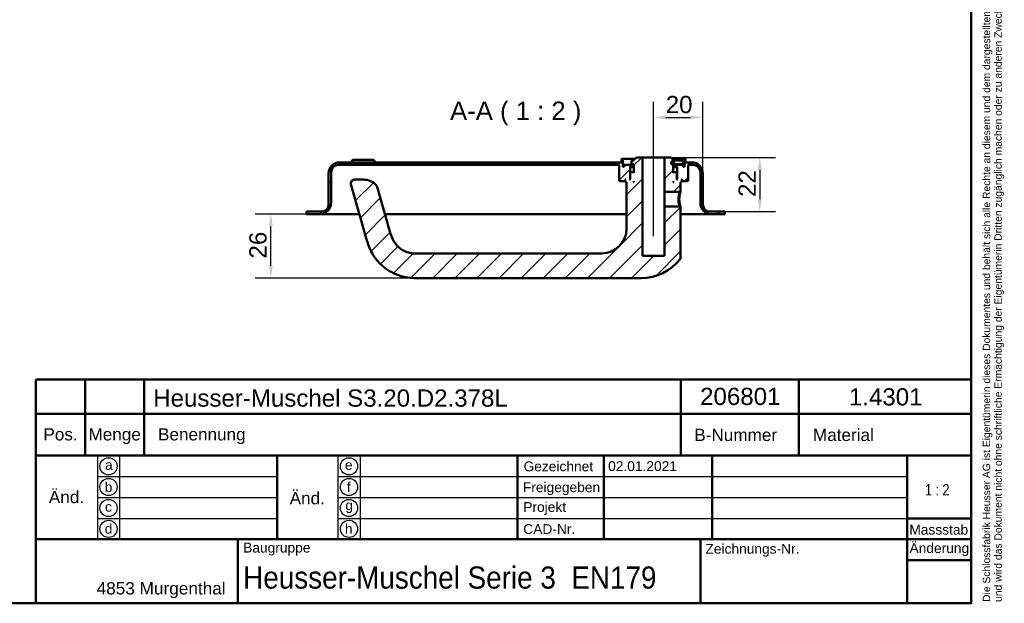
# Model space of a CAD drawing. Header units: millimetres. Extents: x 20 to 833, y 20 to 574.
# Tile 4 of 5: x 433 to 833, y 20 to 257. Entities that reach past the tile are written whole.
import ezdxf
from ezdxf.enums import TextEntityAlignment as Align

# ---------------------------------------------------------------- set-up
doc = ezdxf.new("R2010")
doc.units = ezdxf.units.MM
doc.header["$LTSCALE"] = 2
for name, color, linetype, lineweight in [('Bemaßungen(DIN)', 7, 'Continuous', 25), ('Mittellinie(DIN)', 7, 'Continuous', 25), ('Sichtbare Kanten(DIN)', 7, 'Continuous', 50), ('Skizziergeometrie(DIN)', 7, 'Continuous', 50), ('Skizzierlinie(DIN)', 7, 'Continuous', 25), ('Symbole(DIN)', 7, 'Continuous', 25)]:
    doc.layers.add(name, color=color, linetype=linetype, lineweight=lineweight)
doc.layers.add('Schraffur', color=179, linetype='Continuous', lineweight=9, true_color=0x1e1e47)
doc.styles.add('Aktuell-DIN', font='arial.ttf')
doc.styles.add('Aktuell-DINGroßer Text', font='arial.ttf')
doc.styles.add('STANDARD-DIN~0', font='arial.ttf')
doc.styles.add('Textstil10', font='arial.ttf')
doc.styles.add('Textstil41', font='arial.ttf', dxfattribs={"width": 0.8})
doc.styles.add('Textstil83', font='arial.ttf', dxfattribs={"width": 0.8})
doc.dimstyles.new('CAD-LAN', dxfattribs={"dimscale": 2, "dimtxt": 3.5, "dimasz": 2.5, "dimexe": 3.175, "dimexo": 0, "dimgap": 0.8, "dimtad": 1, "dimrnd": 1e-08, "dimtxsty": 'STANDARD-DIN~0', "dimcen": 0.09, "dimdle": 10, "dimclrd": 250, "dimclre": 250, "dimclrt": 250, "dimadec": 0, "dimazin": 2, "dimtfac": 1, "dimtmove": 0, "dimatfit": 3, "dimfxl": 1, "dimtolj": 1, "dimtzin": 0, "dimlwd": 25, "dimlwe": 25, "dimarcsym": 0})

# ---------------------------------------------------------------- blocks, each defined once
blk = doc.blocks.new('Ränder Standardrahmen')
at = {"layer": 'Skizziergeometrie(DIN)', "flags": 128}
blk.add_lwpolyline([(10, 10), (10, 287), (410, 287), (410, 10), (10, 10)], dxfattribs=at)
blk = doc.blocks.new('Schriftfelder Heusser')
at = {"layer": 'Skizziergeometrie(DIN)'}
for p, q in [((101, 229.92), (101, 236.92)), ((101, 236.92), (291, 236.92)), ((111, 229.92), (111, 236.92)), ((123, 229.92), (123, 236.92)), ((232, 229.92), (232, 236.92)), ((256, 229.92), (256, 236.92)), ((291, 236.92), (291, 229.92)), ((101, 191.42), (101, 229.92)), ((101, 229.92), (291, 229.92)), ((111, 229.92), (111, 221.42)), ((123, 229.92), (123, 221.42)), ((232, 229.92), (232, 221.42)), ((256, 229.92), (256, 221.42)), ((291, 229.92), (291, 191.42)), ((101, 221.42), (291, 221.42)), ((150, 221.42), (150, 204.42)), ((198.85, 221.42), (198.85, 204.42)), ((216.35, 221.42), (216.35, 204.42)), ((238.35, 221.42), (238.35, 204.42)), ((278, 221.42), (278, 191.42)), ((278, 208.67), (291, 208.67)), ((101, 204.42), (291, 204.42)), ((142, 204.42), (142, 191.42)), ((236, 204.42), (236, 191.42)), ((278, 200.17), (291, 200.17)), ((291, 191.42), (101, 191.42))]:
    blk.add_line(p, q, dxfattribs=at)
at = {"layer": 'Skizzierlinie(DIN)'}
for p, q in [((113.5, 221.42), (113.5, 204.42)), ((118, 221.42), (118, 204.42)), ((162.35, 221.42), (162.35, 204.42)), ((166.85, 221.42), (166.85, 204.42)), ((113.5, 217.17), (150, 217.17)), ((162.35, 217.17), (278, 217.17)), ((113.5, 212.92), (150, 212.92)), ((162.35, 212.92), (278, 212.92)), ((113.5, 208.67), (150, 208.67)), ((162.35, 208.67), (278, 208.67))]:
    blk.add_line(p, q, dxfattribs=at)
for centre in [(115.75, 219.25), (164.6, 219.25), (115.75, 215.04), (164.6, 215.04), (115.75, 210.79), (164.6, 210.79), (115.75, 206.54), (164.6, 206.54)]:
    blk.add_circle(centre, 1.75, dxfattribs=at)
at = {"layer": 'Symbole(DIN)', "color": 7, "insert": (293.33, 191.7), "char_height": 1.5, "width": 182.3003, "attachment_point": 1, "rotation": 90, "line_spacing_factor": 0.944221, "style": 'Aktuell-DIN'}
blk.add_mtext('\\fArial|b0|i0;\\H1.5000;Die Schlossfabrik Heusser AG ist Eigentümerin dieses Dokumentes und behält sich alle Rechte an diesem und dem dargestellten Gegenstand vor. Der Empfänger anerkennt diese Rechte\\Pund wird das Dokument nicht ohne schriftliche Ermächtigung der Eigentümerin Dritten zugänglich machen oder zu anderen Zwecken verwenden, zu dem es ihm übergeben worden ist.\\P ', dxfattribs=at)
at = {"layer": 'Symbole(DIN)', "color": 179, "true_color": 0x262659, "style": 'Aktuell-DIN'}
for s, insert, char_height, attachment_point in [('Pos.', (106, 227), 2.489, 2), ('Menge', (117, 227), 2.489, 2), ('Benennung', (125.81, 225.38), 2.489, 4), ('B-Nummer', (234.74, 225.62), 2.489, 4), ('Material', (265.02, 225.62), 2.489, 5), ('\\fArial|b0|i0;a', (115.81, 219.53), 2, 5), ('\\fArial|b0|i0;e', (164.54, 219.53), 2, 5), ('\\fArial|b0|i0;Gezeichnet', (200.05, 219.23), 2, 4), ('\\fArial|b0|i0;b', (115.75, 215), 2, 5), ('\\fArial|b0|i0;f', (164.55, 215.06), 2, 5), ('\\fArial|b0|i0;Freigegeben', (199.92, 216), 2, 1), ('\\fArial|b0|i0;Projekt', (200, 211.98), 2, 1), ('\\fArial|b0|i0;c', (115.75, 211.01), 2, 5), ('\\fArial|b0|i0;g', (164.63, 211.05), 2, 5), ('\\fArial|b0|i0;d', (115.76, 206.55), 2, 5), ('\\fArial|b0|i0;h', (164.55, 206.57), 2, 5), ('\\fArial|b0|i0;CAD-Nr.', (200, 207.5), 2, 1), ('\\fArial|b0|i0;\\H2.0000;Massstab', (284.39, 206.37), 2, 5), ('\\fArial|b0|i0;\\H2.0000;Baugruppe', (143.1, 203.73), 2, 1), ('\\fArial|b0|i0;Zeichnungs-Nr.', (237, 203.5), 2, 1), ('\\fArial|b0|i0;\\H2.5000;4853 Murgenthal', (113.33, 192.46), 2.5, 7)]:
    blk.add_mtext(s, dxfattribs=dict(at, insert=insert, char_height=char_height, attachment_point=attachment_point))
at = {"layer": 'Symbole(DIN)', "color": 179, "true_color": 0x262659, "attachment_point": 5, "style": 'Aktuell-DIN'}
for s, insert, char_height, width in [('Änd.', (107.21, 213), 2.489, 12.3494), ('Änd.', (156.12, 212.76), 2.489, 12.3494), ('\\fArial|b0|i0;Änderung', (284.51, 202.33), 2, 12.1143)]:
    blk.add_mtext(s, dxfattribs=dict(at, insert=insert, char_height=char_height, width=width))
at = {"layer": 'Symbole(DIN)', "color": 7, "insert": (143.1, 196.62), "char_height": 4.5, "width": 90.18, "attachment_point": 4, "style": 'Aktuell-DIN'}
blk.add_mtext('\\fArial|b0|i0;\\W0.90;\\H4.5000;Heusser-Muschel Serie 3  EN179', dxfattribs=at)
at = {"layer": 'Symbole(DIN)', "color": 179, "true_color": 0x262659, "style": 'Textstil10'}
blk.add_attdef('ERSTELLUNGSDATUM_001', (217.23, 218.29), '', height=2, dxfattribs=at)
at = {"layer": 'Symbole(DIN)', "color": 179, "true_color": 0x262659}
for tag, height, style, p in [('AUTOR', 2.49, 'Aktuell-DIN', (240.03, 219.26)), ('KONTROLLDATUM', 2, 'Textstil10', (217.42, 215.04)), ('KONTROLLIERT_VON', 2, 'Textstil10', (239.98, 215.05))]:
    blk.add_attdef(tag, text='', height=height, dxfattribs=dict(at, style=style)).set_placement(p, align=Align.MIDDLE_LEFT)
at = {"layer": 'Symbole(DIN)', "color": 7, "style": 'Textstil83', "width": 0.8}
blk.add_attdef('Anfänglicher_Ansichtsmaßstab_001', (281.57, 213.34), '', height=2.3, dxfattribs=at)
at = {"layer": 'Symbole(DIN)', "color": 179, "true_color": 0x262659, "style": 'Textstil10'}
blk.add_attdef('PROJEKT', text='', height=2, dxfattribs=at).set_placement((217.77, 209.72), align=Align.BOTTOM_LEFT)
at = {"layer": 'Symbole(DIN)', "color": 7, "style": 'Textstil41', "width": 0.8}
blk.add_attdef('STATUS', text='', height=5, dxfattribs=at).set_placement((284.53, 195.86), align=Align.MIDDLE_CENTER)
blk = doc.blocks.new('*D24')
at = {"layer": 'Bemaßungen(DIN)', "color": 250, "linetype": 'Continuous', "lineweight": 25, "true_color": 0x3f3f3f, "transparency": 16777216}
for p, q in [((690.93, 206.18), (690.93, 223.79)), ((710.93, 194.68), (710.93, 223.79)), ((695.93, 217.44), (705.93, 217.44))]:
    blk.add_line(p, q, dxfattribs=at)
at = {"layer": 'Bemaßungen(DIN)', "color": 250, "linetype": 'Continuous', "true_color": 0x3f3f3f, "transparency": 16777216}
for points in [[(695.93, 218.27), (695.93, 216.6), (690.93, 217.44)], [(705.93, 218.27), (705.93, 216.6), (710.93, 217.44)]]:
    blk.add_solid(points, dxfattribs=at)
at = {"layer": 'Defpoints', "color": 0, "linetype": 'Continuous', "transparency": 16777216}
for p in [(710.93, 217.44), (690.93, 206.18), (710.93, 194.68)]:
    blk.add_point(p, dxfattribs=at)
at = {"layer": 'Bemaßungen(DIN)', "color": 250, "linetype": 'Continuous', "lineweight": 25, "true_color": 0x3f3f3f, "transparency": 16777216, "insert": (695.87, 226.19), "char_height": 7, "attachment_point": 1, "style": 'STANDARD-DIN~0'}
blk.add_mtext('\\A1;20', dxfattribs=at)
blk = doc.blocks.new('*D25')
at = {"layer": 'Bemaßungen(DIN)', "color": 250, "linetype": 'Continuous', "lineweight": 25, "true_color": 0x3f3f3f, "transparency": 16777216}
for p, q in [((697.93, 201.18), (740.42, 201.18)), ((734.07, 196.18), (734.07, 184.18)), ((719.93, 179.18), (740.42, 179.18))]:
    blk.add_line(p, q, dxfattribs=at)
at = {"layer": 'Bemaßungen(DIN)', "color": 250, "linetype": 'Continuous', "true_color": 0x3f3f3f, "transparency": 16777216}
for points in [[(733.24, 196.18), (734.9, 196.18), (734.07, 201.18)], [(733.24, 184.18), (734.9, 184.18), (734.07, 179.18)]]:
    blk.add_solid(points, dxfattribs=at)
at = {"layer": 'Defpoints', "color": 0, "linetype": 'Continuous', "transparency": 16777216}
for p in [(697.93, 201.18), (719.93, 179.18), (734.07, 179.18)]:
    blk.add_point(p, dxfattribs=at)
at = {"layer": 'Bemaßungen(DIN)', "color": 250, "linetype": 'Continuous', "lineweight": 25, "true_color": 0x3f3f3f, "transparency": 16777216, "insert": (725.44, 185.14), "char_height": 7, "attachment_point": 1, "rotation": 90, "style": 'STANDARD-DIN~0'}
blk.add_mtext('\\A1;22', dxfattribs=at)
blk = doc.blocks.new('*D26')
at = {"layer": 'Bemaßungen(DIN)', "color": 250, "linetype": 'Continuous', "lineweight": 25, "true_color": 0x3f3f3f, "transparency": 16777216}
for p, q in [((549.93, 178.18), (529.08, 178.18)), ((535.43, 157.18), (535.43, 173.18)), ((593.93, 152.18), (529.08, 152.18))]:
    blk.add_line(p, q, dxfattribs=at)
at = {"layer": 'Bemaßungen(DIN)', "color": 250, "linetype": 'Continuous', "true_color": 0x3f3f3f, "transparency": 16777216}
for points in [[(534.6, 173.18), (536.26, 173.18), (535.43, 178.18)], [(534.6, 157.18), (536.26, 157.18), (535.43, 152.18)]]:
    blk.add_solid(points, dxfattribs=at)
at = {"layer": 'Defpoints', "color": 0, "linetype": 'Continuous', "transparency": 16777216}
for p in [(535.43, 178.18), (549.93, 178.18), (593.93, 152.18)]:
    blk.add_point(p, dxfattribs=at)
at = {"layer": 'Bemaßungen(DIN)', "color": 250, "linetype": 'Continuous', "lineweight": 25, "true_color": 0x3f3f3f, "transparency": 16777216, "insert": (526.68, 160.11), "char_height": 7, "attachment_point": 1, "rotation": 90, "style": 'STANDARD-DIN~0'}
blk.add_mtext('\\A1;26', dxfattribs=at)

msp = doc.modelspace()

# ---------------------------------------------------------------- hatches: boundary and pattern name
at = {"layer": 'Schraffur'}
h = msp.add_hatch(dxfattribs=at)
h.set_pattern_fill('ANSI31', color=256, scale=50.8, style=0)
h.set_pattern_definition([(45, (0, 0), (-4.49013, 4.49013), [])])
edge = h.paths.add_edge_path()
edge.add_spline(control_points=[(701.72, 159.908), (701.788, 159.996), (701.841, 160.094), (701.92, 160.324), (701.931, 160.438), (701.93, 160.522)], knot_values=[-0.0462208, -0.0462208, -0.0462208, -0.0462208, -0.0253544, -0.0253544, 0, 0, 0, 0], degree=3, periodic=0)
edge.add_line((701.93, 160.522), (701.93, 180.822))
edge.add_spline(control_points=[(701.93, 180.822), (701.868, 180.882), (701.805, 180.942), (701.682, 181.062), (701.62, 181.122), (701.558, 181.182)], knot_values=[-0.051977, -0.051977, -0.051977, -0.051977, -0.0259885, -0.0259885, -0.0001848, -0.0001848, -0.0001848, -0.0001848], degree=3, periodic=0)
edge.add_line((701.558, 181.182), (695.43, 181.182))
edge.add_line((695.43, 181.182), (695.43, 161.182))
edge.add_line((695.43, 161.182), (686.43, 161.182))
edge.add_line((686.43, 161.182), (686.43, 201.182))
edge.add_line((686.43, 201.182), (683.93, 201.182))
edge.add_line((683.93, 201.182), (682.93, 200.182))
edge.add_line((682.93, 200.182), (682.93, 199.882))
edge.add_line((682.93, 199.882), (681.963, 199.882))
edge.add_line((681.963, 199.882), (681.963, 198.382))
edge.add_line((681.963, 198.382), (682.93, 198.382))
edge.add_line((682.93, 198.382), (682.93, 194.982))
edge.add_line((682.93, 194.982), (682.73, 195.182))
edge.add_line((682.73, 195.182), (681.63, 195.182))
edge.add_line((681.63, 195.182), (681.43, 194.982))
edge.add_line((681.43, 194.982), (681.43, 192.182))
edge.add_line((681.43, 192.182), (681.18, 192.182))
edge.add_line((681.18, 192.182), (681.38, 192.382))
edge.add_line((681.38, 192.382), (681.38, 197.182))
edge.add_line((681.38, 197.182), (681.18, 197.382))
edge.add_line((681.18, 197.382), (681.93, 197.382))
edge.add_line((681.93, 197.382), (681.93, 198.182))
edge.add_line((681.93, 198.182), (678.93, 198.182))
edge.add_line((678.93, 198.182), (678.93, 197.382))
edge.add_line((678.93, 197.382), (678.43, 197.382))
edge.add_line((678.43, 197.382), (678.43, 200.682))
edge.add_line((678.43, 200.682), (677.93, 200.682))
edge.add_line((677.93, 200.682), (677.93, 199.182))
edge.add_line((677.93, 199.182), (563.43, 199.182))
edge.add_ellipse((563.43, 194.682), major_axis=(0, 4.5), ratio=1, start_angle=0, end_angle=90)
edge.add_line((558.93, 194.682), (558.93, 182.182))
edge.add_ellipse((555.93, 182.182), major_axis=(3, 0), ratio=1, start_angle=270, end_angle=360, ccw=False)
edge.add_line((555.93, 179.182), (549.93, 179.182))
edge.add_line((549.93, 179.182), (549.93, 178.182))
edge.add_line((549.93, 178.182), (555.43, 178.182))
edge.add_ellipse((555.43, 182.682), major_axis=(0, -4.5), ratio=1, start_angle=0, end_angle=90)
edge.add_line((559.93, 182.682), (559.93, 195.182))
edge.add_ellipse((562.93, 195.182), major_axis=(-3, 0), ratio=1, start_angle=270, end_angle=360, ccw=False)
edge.add_line((562.93, 198.182), (676.93, 198.182))
edge.add_line((676.93, 198.182), (676.93, 191.782))
edge.add_line((676.93, 191.782), (677.13, 191.582))
edge.add_line((677.13, 191.582), (679.23, 191.582))
edge.add_line((679.23, 191.582), (679.33, 191.682))
edge.add_line((679.33, 191.682), (679.33, 192.182))
edge.add_line((679.33, 192.182), (679.63, 192.182))
edge.add_line((679.63, 192.182), (679.43, 191.982))
edge.add_line((679.43, 191.982), (679.43, 191.382))
edge.add_line((679.43, 191.382), (679.63, 191.182))
edge.add_line((679.63, 191.182), (679.93, 191.182))
edge.add_line((679.93, 191.182), (679.93, 172.182))
edge.add_ellipse((669.93, 172.182), major_axis=(10, 0), ratio=1, start_angle=270, end_angle=360, ccw=False)
edge.add_line((669.93, 162.182), (593.93, 162.182))
edge.add_spline(control_points=[(593.93, 162.182), (593.068, 162.182), (592.202, 162.303), (590.528, 162.765), (589.729, 163.109), (587.851, 164.22), (586.841, 165.113), (585.327, 167.079), (584.639, 168.303), (584.103, 170.17)], knot_values=[-2.1009717, -2.1009717, -2.1009717, -2.1009717, -1.6733657, -1.6733657, -1.2398076, -1.2398076, -0.5829242, -0.5829242, 0, 0, 0, 0], degree=3, periodic=0)
edge.add_line((584.103, 170.17), (578.631, 189.254))
edge.add_ellipse((577.189, 188.841), major_axis=(1.442, 0.413), ratio=1, start_angle=0, end_angle=25.69736)
edge.add_ellipse((573.083, 185.182), major_axis=(5.227, 4.656), ratio=1, start_angle=0, end_angle=48.30264)
edge.add_line((573.083, 192.182), (569.379, 192.182))
edge.add_ellipse((569.379, 190.682), major_axis=(0, 1.5), ratio=1, start_angle=0, end_angle=106)
edge.add_line((567.937, 190.269), (574.491, 167.414))
edge.add_spline(control_points=[(574.491, 167.414), (574.906, 165.965), (575.38, 164.334), (577.496, 160.642), (578.644, 159.155), (581.652, 156.221), (583.82, 154.684), (588.873, 152.675), (591.4, 152.182), (593.93, 152.182)], knot_values=[-3.2174914, -3.2174914, -3.2174914, -3.2174914, -2.3242709, -2.3242709, -1.6312947, -1.6312947, -0.7589972, -0.7589972, 0, 0, 0, 0], degree=3, periodic=0)
edge.add_line((593.93, 152.182), (685.93, 152.182))
edge.add_ellipse((685.93, 172.182), major_axis=(0, -20), ratio=1, start_angle=0, end_angle=52.14309)
h.paths.add_polyline_path([(682.73, 191.182), (682.93, 191.382), (682.93, 191.182)], flags=0)
edge = h.paths.add_edge_path()
edge.add_ellipse((706.43, 194.682), major_axis=(4.5, 0), ratio=1, start_angle=0, end_angle=90)
edge.add_line((706.43, 199.182), (703.93, 199.182))
edge.add_line((703.93, 199.182), (703.93, 200.682))
edge.add_line((703.93, 200.682), (703.43, 200.682))
edge.add_line((703.43, 200.682), (703.43, 197.382))
edge.add_line((703.43, 197.382), (702.93, 197.382))
edge.add_line((702.93, 197.382), (702.93, 198.182))
edge.add_line((702.93, 198.182), (699.93, 198.182))
edge.add_line((699.93, 198.182), (699.93, 197.382))
edge.add_line((699.93, 197.382), (700.68, 197.382))
edge.add_line((700.68, 197.382), (700.48, 197.182))
edge.add_line((700.48, 197.182), (700.48, 192.382))
edge.add_line((700.48, 192.382), (700.68, 192.182))
edge.add_line((700.68, 192.182), (700.43, 192.182))
edge.add_line((700.43, 192.182), (700.43, 194.982))
edge.add_line((700.43, 194.982), (700.23, 195.182))
edge.add_line((700.23, 195.182), (699.13, 195.182))
edge.add_line((699.13, 195.182), (698.93, 194.982))
edge.add_line((698.93, 194.982), (698.93, 198.382))
edge.add_line((698.93, 198.382), (698.03, 198.382))
edge.add_line((698.03, 198.382), (698.03, 199.482))
edge.add_line((698.03, 199.482), (698.93, 199.482))
edge.add_line((698.93, 199.482), (698.93, 200.182))
edge.add_line((698.93, 200.182), (697.93, 201.182))
edge.add_line((697.93, 201.182), (695.43, 201.182))
edge.add_line((695.43, 201.182), (695.43, 187.182))
edge.add_line((695.43, 187.182), (701.558, 187.182))
edge.add_spline(control_points=[(701.558, 187.182), (701.62, 187.242), (701.681, 187.302), (701.805, 187.422), (701.867, 187.482), (701.93, 187.542)], knot_values=[-0.051752, -0.051752, -0.051752, -0.051752, -0.0259859, -0.0259859, 0, 0, 0, 0], degree=3, periodic=0)
edge.add_line((701.93, 187.542), (701.93, 191.182))
edge.add_line((701.93, 191.182), (702.23, 191.182))
edge.add_line((702.23, 191.182), (702.43, 191.382))
edge.add_line((702.43, 191.382), (702.43, 191.982))
edge.add_line((702.43, 191.982), (702.23, 192.182))
edge.add_line((702.23, 192.182), (702.53, 192.182))
edge.add_line((702.53, 192.182), (702.53, 191.682))
edge.add_line((702.53, 191.682), (702.63, 191.582))
edge.add_line((702.63, 191.582), (704.73, 191.582))
edge.add_line((704.73, 191.582), (704.93, 191.782))
edge.add_line((704.93, 191.782), (704.93, 198.182))
edge.add_line((704.93, 198.182), (706.93, 198.182))
edge.add_ellipse((706.93, 195.182), major_axis=(0, 3), ratio=1, start_angle=270, end_angle=360, ccw=False)
edge.add_line((709.93, 195.182), (709.93, 182.682))
edge.add_ellipse((714.43, 182.682), major_axis=(-4.5, 0), ratio=1, start_angle=0, end_angle=90)
edge.add_line((714.43, 178.182), (719.93, 178.182))
edge.add_line((719.93, 178.182), (719.93, 179.182))
edge.add_line((719.93, 179.182), (713.93, 179.182))
edge.add_ellipse((713.93, 182.182), major_axis=(0, -3), ratio=1, start_angle=270, end_angle=360, ccw=False)
edge.add_line((710.93, 182.182), (710.93, 194.682))
h.paths.add_polyline_path([(698.93, 191.382), (699.13, 191.182), (698.93, 191.182)], flags=0)

# ---------------------------------------------------------------- linework, layer by layer
at = {"layer": 'Mittellinie(DIN)', "linetype": 'Continuous'}
msp.add_line((690.93, 169.182), (690.93, 206.182), dxfattribs=at)
at = {"layer": 'Sichtbare Kanten(DIN)'}
for p, q in [((568.78, 200.182), (567.78, 199.182)), ((568.78, 200.182), (577.08, 200.182)), ((577.08, 200.182), (578.08, 199.182)), ((678.43, 200.682), (677.93, 200.682)), ((677.93, 200.682), (677.93, 199.182)), ((678.43, 197.382), (678.43, 200.682)), ((678.43, 200.682), (683.43, 200.682)), ((683.93, 201.182), (682.93, 200.182)), ((682.93, 200.182), (682.93, 199.882)), ((686.43, 201.182), (683.93, 201.182)), ((686.43, 161.182), (686.43, 201.182)), ((686.43, 201.182), (695.43, 201.182)), ((697.93, 201.182), (695.43, 201.182)), ((695.43, 201.182), (695.43, 187.182)), ((698.93, 200.182), (697.93, 201.182)), ((698.43, 200.682), (703.43, 200.682)), ((698.93, 199.482), (698.93, 200.182)), ((703.93, 200.682), (703.43, 200.682)), ((703.43, 200.682), (703.43, 197.382)), ((703.93, 199.182), (703.93, 200.682)), ((562.93, 198.182), (676.93, 198.182)), ((677.93, 199.182), (563.43, 199.182)), ((676.93, 198.182), (676.93, 191.782)), ((678.93, 197.382), (678.43, 197.382)), ((681.93, 198.182), (678.93, 198.182)), ((678.93, 198.182), (678.93, 197.382)), ((681.38, 197.182), (681.18, 197.382)), ((681.18, 197.382), (681.93, 197.382)), ((681.38, 192.382), (681.38, 197.182)), ((681.38, 197.182), (682.93, 197.182)), ((681.93, 197.382), (681.93, 198.182)), ((681.93, 198.182), (682.93, 198.182)), ((682.93, 197.382), (681.93, 197.382)), ((682.93, 199.882), (681.963, 199.882)), ((681.963, 199.882), (681.963, 198.382)), ((681.963, 198.382), (682.93, 198.382)), ((682.93, 198.382), (682.93, 194.982)), ((698.03, 198.382), (698.03, 199.482)), ((698.03, 199.482), (698.93, 199.482)), ((698.93, 198.382), (698.03, 198.382)), ((699.138, 199.882), (698.93, 199.882)), ((698.93, 194.982), (698.93, 198.382)), ((698.93, 198.382), (699.138, 198.382)), ((698.93, 198.182), (699.93, 198.182)), ((699.93, 197.382), (698.93, 197.382)), ((698.93, 197.182), (700.48, 197.182)), ((702.838, 199.882), (699.138, 199.882)), ((699.138, 199.882), (699.138, 198.382)), ((699.138, 198.382), (702.838, 198.382)), ((702.93, 198.182), (699.93, 198.182)), ((699.93, 198.182), (699.93, 197.382)), ((699.93, 197.382), (700.68, 197.382)), ((700.68, 197.382), (700.48, 197.182)), ((700.48, 197.182), (700.48, 192.382)), ((702.838, 199.882), (702.838, 198.382)), ((702.93, 197.382), (702.93, 198.182)), ((703.43, 197.382), (702.93, 197.382)), ((706.43, 199.182), (703.93, 199.182)), ((704.93, 191.782), (704.93, 198.182)), ((704.93, 198.182), (706.93, 198.182)), ((558.93, 194.682), (558.93, 182.182)), ((559.93, 182.682), (559.93, 195.182)), ((573.083, 192.182), (569.379, 192.182)), ((679.33, 191.682), (679.33, 192.182)), ((679.33, 192.182), (679.63, 192.182)), ((679.63, 192.182), (679.43, 191.982)), ((681.18, 192.182), (681.38, 192.382)), ((681.43, 192.182), (681.18, 192.182)), ((681.43, 192.382), (681.38, 192.382)), ((681.63, 195.182), (681.43, 194.982)), ((681.43, 194.982), (681.43, 192.182)), ((682.73, 195.182), (681.63, 195.182)), ((682.93, 194.982), (682.73, 195.182)), ((682.93, 195.182), (682.73, 195.182)), ((699.13, 195.182), (698.93, 194.982)), ((699.13, 195.182), (698.93, 195.182)), ((700.23, 195.182), (699.13, 195.182)), ((700.43, 194.982), (700.23, 195.182)), ((700.43, 192.182), (700.43, 194.982)), ((700.48, 192.382), (700.43, 192.382)), ((700.68, 192.182), (700.43, 192.182)), ((700.48, 192.382), (700.68, 192.182)), ((702.43, 191.982), (702.23, 192.182)), ((702.23, 192.182), (702.53, 192.182)), ((702.53, 192.182), (702.53, 191.682)), ((709.93, 195.182), (709.93, 182.682)), ((710.93, 182.182), (710.93, 194.682)), ((567.937, 190.269), (574.491, 167.414)), ((584.103, 170.17), (578.631, 189.254)), ((676.93, 191.782), (677.13, 191.582)), ((677.13, 191.582), (679.23, 191.582)), ((679.23, 191.582), (679.33, 191.682)), ((679.23, 191.582), (679.43, 191.582)), ((679.43, 191.682), (679.33, 191.682)), ((679.43, 191.982), (679.43, 191.382)), ((679.43, 191.382), (679.63, 191.182)), ((679.63, 191.182), (679.93, 191.182)), ((679.93, 191.182), (679.93, 172.182)), ((682.73, 191.182), (682.93, 191.382)), ((682.93, 191.182), (682.73, 191.182)), ((682.93, 191.382), (682.93, 191.182)), ((698.93, 191.382), (699.13, 191.182)), ((698.93, 191.182), (698.93, 191.382)), ((699.13, 191.182), (698.93, 191.182)), ((701.93, 187.542), (701.93, 191.182)), ((701.93, 191.182), (702.23, 191.182)), ((702.23, 191.182), (702.43, 191.382)), ((702.43, 191.382), (702.43, 191.982)), ((702.53, 191.682), (702.43, 191.682)), ((702.43, 191.582), (702.63, 191.582)), ((702.53, 191.682), (702.63, 191.582)), ((702.63, 191.582), (704.73, 191.582)), ((704.73, 191.582), (704.93, 191.782)), ((695.43, 187.182), (701.558, 187.182)), ((695.43, 181.182), (695.43, 187.182)), ((701.558, 187.182), (701.93, 187.542)), ((701.558, 181.182), (695.43, 181.182)), ((695.43, 181.182), (695.43, 161.182)), ((701.93, 180.822), (701.558, 181.182)), ((701.93, 160.522), (701.93, 180.822)), ((555.93, 179.182), (549.93, 179.182)), ((549.93, 179.182), (549.93, 178.182)), ((549.93, 178.182), (555.43, 178.182)), ((555.43, 178.182), (566.93, 178.182)), ((566.93, 178.182), (571.403, 178.182)), ((581.806, 178.182), (679.93, 178.182)), ((701.93, 178.182), (702.93, 178.182)), ((702.93, 178.182), (714.43, 178.182)), ((719.93, 179.182), (713.93, 179.182)), ((714.43, 178.182), (719.93, 178.182)), ((719.93, 178.182), (719.93, 179.182)), ((669.93, 162.182), (593.93, 162.182)), ((695.43, 161.182), (686.43, 161.182)), ((593.93, 152.182), (685.93, 152.182))]:
    msp.add_line(p, q, dxfattribs=at)
for centre, radius, start, end in [((563.43, 194.682), 4.5, 90, 180), ((562.93, 195.182), 3, 90, 180), ((706.43, 194.682), 4.5, 0, 90), ((706.93, 195.182), 3, 0, 90), ((569.379, 190.682), 1.5, 90, 196), ((573.083, 185.182), 7, 41.69736, 90), ((577.189, 188.841), 1.5, 16, 41.69736), ((555.43, 182.682), 4.5, 270, 0), ((555.93, 182.182), 3, 270, 0), ((714.43, 182.682), 4.5, 180, 270), ((713.93, 182.182), 3, 180, 270), ((669.93, 172.182), 10, 270, 0), ((685.93, 172.182), 20, 270, 322.14309)]:
    msp.add_arc(centre, radius, start, end, dxfattribs=at)
for points, knots in [([(701.558, 187.182), (701.558, 187.182), (701.549, 187.156), (701.532, 187.106), (701.462, 186.905), (701.248, 186.294), (701.12, 185.489), (701.055, 185.086), (701.012, 184.635), (701.012, 184.183), (701.012, 183.73), (701.054, 183.279), (701.118, 182.876), (701.247, 182.07), (701.462, 181.46), (701.532, 181.259), (701.55, 181.208), (701.558, 181.182), (701.558, 181.182)], [0.5287437, 0.5287437, 0.5287437, 0.5287437, 0.6043056, 0.6043056, 0.6043056, 0.9064584, 0.9064584, 0.9064584, 1.0575348, 1.0575348, 1.0575348, 1.2086112, 1.2086112, 1.2086112, 1.510764, 1.510764, 1.510764, 1.5864725, 1.5864725, 1.5864725, 1.5864725]), ([(701.93, 180.822), (701.93, 180.821), (701.886, 180.962), (701.496, 182.157), (701.32, 184.183), (701.499, 186.209), (701.885, 187.402), (701.93, 187.542), (701.93, 187.542)], [0.5288156, 0.5288156, 0.5288156, 0.5288156, 0.6043056, 0.9064584, 1.0575348, 1.2086112, 1.510764, 1.5862435, 1.5862435, 1.5862435, 1.5862435]), ([(593.93, 162.182), (593.068, 162.182), (592.202, 162.303), (590.528, 162.765), (589.729, 163.109), (587.851, 164.22), (586.841, 165.113), (585.327, 167.079), (584.639, 168.303), (584.103, 170.17)], [-2.1009717, -2.1009717, -2.1009717, -2.1009717, -1.6733657, -1.6733657, -1.2398076, -1.2398076, -0.5829242, -0.5829242, 0, 0, 0, 0]), ([(574.491, 167.414), (574.906, 165.965), (575.38, 164.334), (577.496, 160.642), (578.644, 159.155), (581.652, 156.221), (583.82, 154.684), (588.873, 152.675), (591.4, 152.182), (593.93, 152.182)], [-3.2174914, -3.2174914, -3.2174914, -3.2174914, -2.3242709, -2.3242709, -1.6312947, -1.6312947, -0.7589972, -0.7589972, 0, 0, 0, 0]), ([(701.72, 159.909), (701.788, 159.996), (701.841, 160.094), (701.92, 160.324), (701.931, 160.438), (701.931, 160.522)], [-0.04622077, -0.04622077, -0.04622077, -0.04622077, -0.025354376, -0.025354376, 0, 0, 0, 0])]:
    msp.add_open_spline(points, degree=3, knots=knots, dxfattribs=at)

# ---------------------------------------------------------------- block references
at = {"xscale": 2, "yscale": 2, "zscale": 2}
msp.add_blockref('Ränder Standardrahmen', (0, 0), dxfattribs=at)
msp.add_blockref('Schriftfelder Heusser', (238, -362.833), dxfattribs=at).add_auto_attribs({'ERSTELLUNGSDATUM_001': '02.01.2021', 'Anfänglicher_Ansichtsmaßstab_001': '1 : 2'})

# ---------------------------------------------------------------- texts
at = {"layer": 'Symbole(DIN)', "color": 7, "insert": (608.257, 214.182), "char_height": 7.4676, "attachment_point": 7, "style": 'Aktuell-DINGroßer Text'}
msp.add_mtext('A-A ( 1 : 2 )', dxfattribs=at)
at = {"layer": 'Symbole(DIN)', "color": 7, "char_height": 7, "attachment_point": 1, "style": 'Aktuell-DIN'}
for s, insert, width in [('{\\fArial|b0|i0;\\H7.0000;Heusser-Muschel S3.20.D2.378L}', (487.659, 106.906), 144.02821), ('{\\fArial|b0|i0;\\H7.0000;206801}', (709.83, 107.58), 32.62043), ('{\\fArial|b0|i0;\\H7.0000;1.4301}', (770.274, 107.401), 29.89939)]:
    msp.add_mtext(s, dxfattribs=dict(at, insert=insert, width=width))

# ---------------------------------------------------------------- dimensions: what is measured, and where the dimension line sits
at = {"layer": 'Bemaßungen(DIN)', "color": 250, "linetype": 'Continuous', "lineweight": 25, "true_color": 0x3f3f3f}
dim = msp.add_linear_dim(base=(710.93, 217.437), p1=(690.93, 206.182), p2=(710.93, 194.682), dimstyle='CAD-LAN', override={"dimgap": 0.8, "dimdec": 2, "dimtol": 0, "dimlim": 0, "dimtp": 0, "dimtm": 0, "dimtdec": 2, "dimtofl": 0, "dimatfit": 1}, dxfattribs=at)
dim.commit()
dim.dimension.update_dxf_attribs({"geometry": '*D24', "text_midpoint": (700.93, 217.437), "dimtype": 160})
for base, p1, p2, picture, middle in [((734.069, 179.182), (697.93, 201.182), (719.93, 179.182), '*D25', (734.069, 190.182)), ((535.43, 178.182), (593.93, 152.182), (549.93, 178.182), '*D26', (535.43, 165.182))]:
    dim = msp.add_linear_dim(base=base, p1=p1, p2=p2, angle=90, dimstyle='CAD-LAN', override={"dimgap": 0.8, "dimdec": 2, "dimtol": 0, "dimlim": 0, "dimtp": 0, "dimtm": 0, "dimtdec": 2, "dimtofl": 0, "dimatfit": 1}, dxfattribs=at)
    dim.commit()
    dim.dimension.update_dxf_attribs({"geometry": picture, "text_midpoint": middle, "dimtype": 160})

doc.saveas('drawing.dxf')
